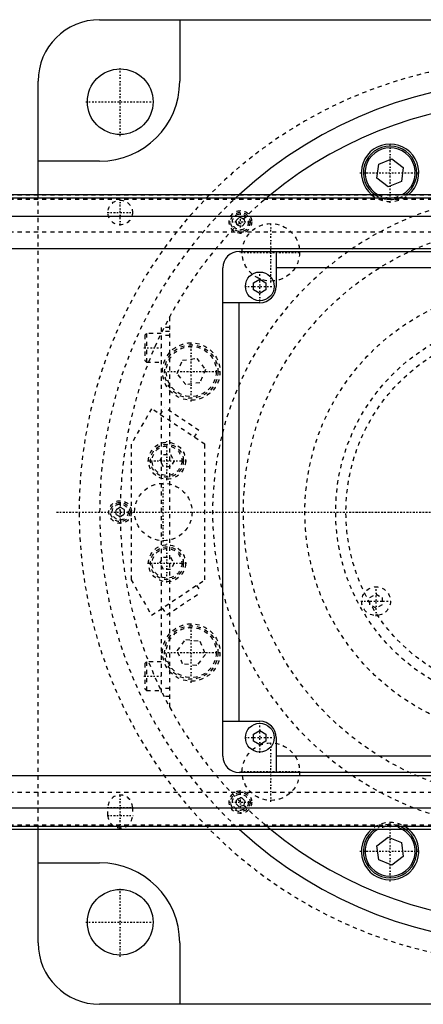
# Model space of a CAD drawing. Extents: x -705 to 156, y -125 to 125.
# Tile 8 of 9: x -124 to -26, y -120 to 120. Entities that reach past the tile are written whole.
import ezdxf

# ---------------------------------------------------------------- set-up
doc = ezdxf.new("R2010")
doc.units = 0
doc.linetypes.add('CENTER', pattern=[1.5, 0.45, -0.5, 0.05, -0.5])
doc.linetypes.add('DASHED', pattern=[2, 1, -1])
for name, color, linetype in [('AM_0', 7, 'CONTINUOUS'), ('AM_3', 7, 'DASHED'), ('AM_7', 7, 'CENTER')]:
    doc.layers.add(name, color=color, linetype=linetype)

msp = doc.modelspace()

# ---------------------------------------------------------------- linework, layer by layer
at = {"layer": 'AM_0', "color": 7, "linetype": 'CONTINUOUS'}
for p, q in [((-85.5, 120), (-85.5, 105)), ((-105, 120), (105, 120)), ((-120, 77.32), (-120, 105)), ((-105, 85.5), (-120, 85.5)), ((-37.45, 81.36), (-37, 84.8)), ((-37, 84.8), (-33.8, 86.12)), ((-33.8, 86.12), (-31.05, 84.01)), ((-31.05, 84.01), (-31.5, 80.58)), ((-34.7, 79.25), (-37.45, 81.36)), ((-31.5, 80.58), (-34.7, 79.25)), ((75, 77.32), (-309, 77.32)), ((-309, 76.54), (75, 76.54)), ((-309, 72.1), (75, 72.1)), ((-309, 64.2), (75, 64.2)), ((-71, 63.5), (59, 63.5)), ((-62, 63.5), (-62, 55)), ((-75, -59.5), (-75, 59.5)), ((50, 59.5), (-62, 59.5)), ((-67.5, 55.87), (-66, 56.73)), ((-67.5, 54.13), (-67.5, 55.87)), ((-66, 56.73), (-64.5, 55.87)), ((-64.5, 55.87), (-64.5, 54.13)), ((-66, 53.27), (-67.5, 54.13)), ((-64.5, 54.13), (-66, 53.27)), ((-66, 51), (-75, 51)), ((-71, -51), (-71, 51)), ((-75, -51), (-66, -51)), ((-67.5, -54.13), (-66, -53.27)), ((-67.5, -55.87), (-67.5, -54.13)), ((-66, -53.27), (-64.5, -54.13)), ((-64.5, -54.13), (-64.5, -55.87)), ((-62, -55), (-62, -63.5)), ((-66, -56.73), (-67.5, -55.87)), ((-64.5, -55.87), (-66, -56.73)), ((50, -59.5), (-62, -59.5)), ((-309, -64.2), (75, -64.2)), ((59, -63.5), (-71, -63.5)), ((-309, -72.1), (75, -72.1)), ((-309, -76.54), (75, -76.54)), ((-309, -77.32), (75, -77.32)), ((-120, -105), (-120, -77.32)), ((-37.45, -81.36), (-34.7, -79.25)), ((-37, -84.8), (-37.45, -81.36)), ((-34.7, -79.25), (-31.5, -80.58)), ((-31.5, -80.58), (-31.05, -84.01)), ((-120, -85.5), (-105, -85.5)), ((-33.8, -86.12), (-37, -84.8)), ((-31.05, -84.01), (-33.8, -86.12)), ((-85.5, -105), (-85.5, -120)), ((105, -120), (-105, -120))]:
    msp.add_line(p, q, dxfattribs=at)
for centre, radius in [((-100, 100), 8), ((-66, 55), 3.5), ((-66, -55), 3.5), ((-100, -100), 8)]:
    msp.add_circle(centre, radius, dxfattribs=at)
for centre, radius, start, end in [((-105, 105), 15, 90, 180), ((-105, 105), 19.5, 270, 0), ((0, 0), 105, 47.424, 132.576), ((0, 0), 100, 50.6421, 129.3579), ((-34.25, 82.69), 7, 309.9375, 230.0625), ((-34.25, 82.69), 6.5, 304.3378, 235.6622), ((-34.25, 82.69), 6.1, 298.3731, 241.6269), ((-71, 59.5), 4, 90, 180), ((-66, 55), 4, 270, 0), ((-66, -55), 4, 0, 90), ((-71, -59.5), 4, 180, 270), ((0, 0), 105, 227.424, 312.576), ((0, 0), 100, 230.6421, 309.3579), ((-34.25, -82.69), 7, 129.9375, 50.0625), ((-34.25, -82.69), 6.5, 124.3378, 55.6622), ((-34.25, -82.69), 6.1, 118.3731, 61.6269), ((-105, -105), 19.5, 0, 90), ((-105, -105), 15, 180, 270)]:
    msp.add_arc(centre, radius, start, end, dxfattribs=at)
at = {"layer": 'AM_3', "color": 6, "linetype": 'DASHED'}
for p, q in [((-309, 77.28), (75, 77.28)), ((-120, -77.32), (-120, 77.32)), ((-309, 76.29), (75, 76.29)), ((-71.83, 71.01), (-71.01, 71.83)), ((-71.53, 69.89), (-71.83, 71.01)), ((-70.41, 69.6), (-71.53, 69.89)), ((-71.01, 71.83), (-69.89, 71.53)), ((-69.6, 70.41), (-70.41, 69.6)), ((-69.89, 71.53), (-69.6, 70.41)), ((-309, 68.3), (75, 68.3)), ((-88, 47.5), (-88, -47.5)), ((-93.6, 43.5), (-94, 43.1)), ((-90, 43.5), (-93.6, 43.5)), ((-93.6, 43.5), (-93.6, 36.5)), ((-88, 45), (-90, 45)), ((-90, 45), (-90, -45)), ((-88, 44), (-90, 44)), ((-94, 43.1), (-94, 36.9)), ((-88, 43), (-90, 43)), ((-94, 36.9), (-93.6, 36.5)), ((-93.6, 36.5), (-90, 36.5)), ((-86.12, 33.8), (-84.8, 37)), ((-84.8, 37), (-81.36, 37.45)), ((-81.36, 37.45), (-79.25, 34.7)), ((-84.01, 31.05), (-86.12, 33.8)), ((-79.25, 34.7), (-80.58, 31.5)), ((-80.58, 31.5), (-84.01, 31.05)), ((-92.35, 25.16), (-97.35, 16.5)), ((-79.35, 16.5), (-92.35, 25.16)), ((-90.27, 23.77), (-89.16, 25.44)), ((-80.84, 19.89), (-89.16, 25.44)), ((-81.95, 18.23), (-80.84, 19.89)), ((-97.35, 16.5), (-97.35, -16.5)), ((-79.35, -16.5), (-79.35, 16.5)), ((-90.33, 12.5), (-89.47, 14)), ((-89.47, 11), (-90.33, 12.5)), ((-89.47, 14), (-87.73, 14)), ((-87.73, 14), (-86.87, 12.5)), ((-86.87, 12.5), (-87.73, 11)), ((-87.73, 11), (-89.47, 11)), ((-101, 0.58), (-100, 1.15)), ((-101, -0.58), (-101, 0.58)), ((-100, 1.15), (-99, 0.58)), ((-99, 0.58), (-99, -0.58)), ((-100, -1.15), (-101, -0.58)), ((-99, -0.58), (-100, -1.15)), ((-90.33, -12.5), (-89.47, -11)), ((-89.47, -11), (-87.73, -11)), ((-87.73, -11), (-86.87, -12.5)), ((-89.47, -14), (-90.33, -12.5)), ((-87.73, -14), (-89.47, -14)), ((-86.87, -12.5), (-87.73, -14)), ((-97.35, -16.5), (-92.35, -25.16)), ((-92.35, -25.16), (-79.35, -16.5)), ((-81.43, -17.89), (-80.32, -19.55)), ((-88.64, -25.09), (-80.32, -19.55)), ((-39.17, -20.88), (-37.67, -20.02)), ((-39.17, -22.62), (-39.17, -20.88)), ((-37.67, -20.02), (-36.17, -20.88)), ((-36.17, -20.88), (-36.17, -22.62)), ((-89.75, -23.43), (-88.64, -25.09)), ((-37.67, -23.48), (-39.17, -22.62)), ((-36.17, -22.62), (-37.67, -23.48)), ((-86.12, -33.8), (-84.01, -31.05)), ((-84.01, -31.05), (-80.58, -31.5)), ((-80.58, -31.5), (-79.25, -34.7)), ((-84.8, -37), (-86.12, -33.8)), ((-79.25, -34.7), (-81.36, -37.45)), ((-93.6, -36.5), (-94, -36.9)), ((-94, -36.9), (-94, -43.1)), ((-90, -36.5), (-93.6, -36.5)), ((-93.6, -36.5), (-93.6, -43.5)), ((-81.36, -37.45), (-84.8, -37)), ((-94, -43.1), (-93.6, -43.5)), ((-88, -43), (-90, -43)), ((-93.6, -43.5), (-90, -43.5)), ((-88, -45), (-90, -45)), ((-309, -68.3), (75, -68.3)), ((-71.53, -69.89), (-70.41, -69.6)), ((-70.41, -69.6), (-69.6, -70.41)), ((-103, -74), (-103, -72)), ((-97, -72), (-97, -74)), ((-71.83, -71.01), (-71.53, -69.89)), ((-71.01, -71.83), (-71.83, -71.01)), ((-69.89, -71.53), (-71.01, -71.83)), ((-69.6, -70.41), (-69.89, -71.53)), ((-309, -76.29), (75, -76.29)), ((-309, -77.28), (75, -77.28))]:
    msp.add_line(p, q, dxfattribs=at)
for centre, radius in [((-100, 73), 3), ((-70.71, 70.71), 2.75), ((-70.71, 70.71), 2.35), ((-70.71, 70.71), 1.95), ((-63.29, 63.29), 7), ((0, 0), 70), ((0, 0), 55), ((0, 0), 47.5), ((0, 0), 45), ((0, 0), 45), ((-82.69, 34.25), 7), ((-82.69, 34.25), 6.5), ((-82.69, 34.25), 6.1), ((-88.6, 12.5), 4.5), ((-88.6, 12.5), 4), ((-88.6, 12.5), 3.6), ((-89.5, 0), 7), ((-100, 0), 2.75), ((-100, 0), 2.35), ((-100, 0), 1.95), ((-88.6, -12.5), 4.5), ((-88.6, -12.5), 4), ((-88.6, -12.5), 3.6), ((-37.67, -21.75), 3.5), ((-82.69, -34.25), 7), ((-82.69, -34.25), 6.5), ((-82.69, -34.25), 6.1), ((-63.29, -63.29), 7), ((-70.71, -70.71), 2.75), ((-70.71, -70.71), 2.35), ((-70.71, -70.71), 1.95)]:
    msp.add_circle(centre, radius, dxfattribs=at)
for centre, radius, start, end in [((0, 0), 110, 97.8375, 262.1625), ((0, 0), 105, 132.576, 227.424), ((0, 0), 100, 129.3579, 230.6421), ((0, 0), 77.5, 93.9058, 266.0942), ((-34.25, 82.69), 7, 230.0625, 309.9375), ((-34.25, 82.69), 6.5, 235.6622, 304.3378), ((-34.25, 82.69), 6.1, 241.6269, 298.3731), ((-100, -72), 3, 0, 180), ((-100, -74), 3, 180, 0), ((-34.25, -82.69), 7, 50.0625, 129.9375), ((-34.25, -82.69), 6.5, 55.6622, 124.3378), ((-34.25, -82.69), 6.1, 61.6269, 118.3731)]:
    msp.add_arc(centre, radius, start, end, dxfattribs=at)
at = {"layer": 'AM_7', "color": 4, "linetype": 'CENTER'}
for p, q in [((-100, 91.6), (-100, 108.4)), ((-108.4, 100), (-91.6, 100)), ((-34.25, 75.34), (-34.25, 90.04)), ((-41.6, 82.69), (-26.9, 82.69)), ((-100, 69.85), (-100, 76.15)), ((-103.15, 73), (-96.85, 73)), ((-70.71, 67.82), (-70.71, 73.6)), ((-73.6, 70.71), (-67.82, 70.71)), ((-63.29, 55.94), (-63.29, 70.64)), ((-70.64, 63.29), (-55.94, 63.29)), ((-66, 51.33), (-66, 58.68)), ((-69.67, 55), (-62.33, 55)), ((-82.69, 26.9), (-82.69, 41.6)), ((-94.2, 40), (-89.8, 40)), ((-90.04, 34.25), (-75.34, 34.25)), ((-88.6, 7.78), (-88.6, 17.23)), ((-93.32, 12.5), (-83.88, 12.5)), ((-89.5, -7.35), (-89.5, 7.35)), ((-100, -2.89), (-100, 2.89)), ((-47.25, 0), (47.25, 0)), ((-115.5, 0), (115.5, 0)), ((-88.6, -17.22), (-88.6, -7.77)), ((-93.32, -12.5), (-83.88, -12.5)), ((-37.67, -25.42), (-37.67, -18.07)), ((-41.35, -21.75), (-34, -21.75)), ((-82.69, -41.6), (-82.69, -26.9)), ((-90.04, -34.25), (-75.34, -34.25)), ((-94.2, -40), (-89.8, -40)), ((-66, -58.67), (-66, -51.32)), ((-69.67, -55), (-62.33, -55)), ((-63.29, -70.64), (-63.29, -55.94)), ((-70.64, -63.29), (-55.94, -63.29)), ((-100, -77.15), (-100, -68.85)), ((-70.71, -73.6), (-70.71, -67.82)), ((-103.15, -72), (-96.85, -72)), ((-73.6, -70.71), (-67.82, -70.71)), ((-103.15, -74), (-96.85, -74)), ((-34.25, -90.04), (-34.25, -75.34)), ((-41.6, -82.69), (-26.9, -82.69)), ((-100, -108.4), (-100, -91.6)), ((-108.4, -100), (-91.6, -100))]:
    msp.add_line(p, q, dxfattribs=at)

doc.saveas('drawing.dxf')
